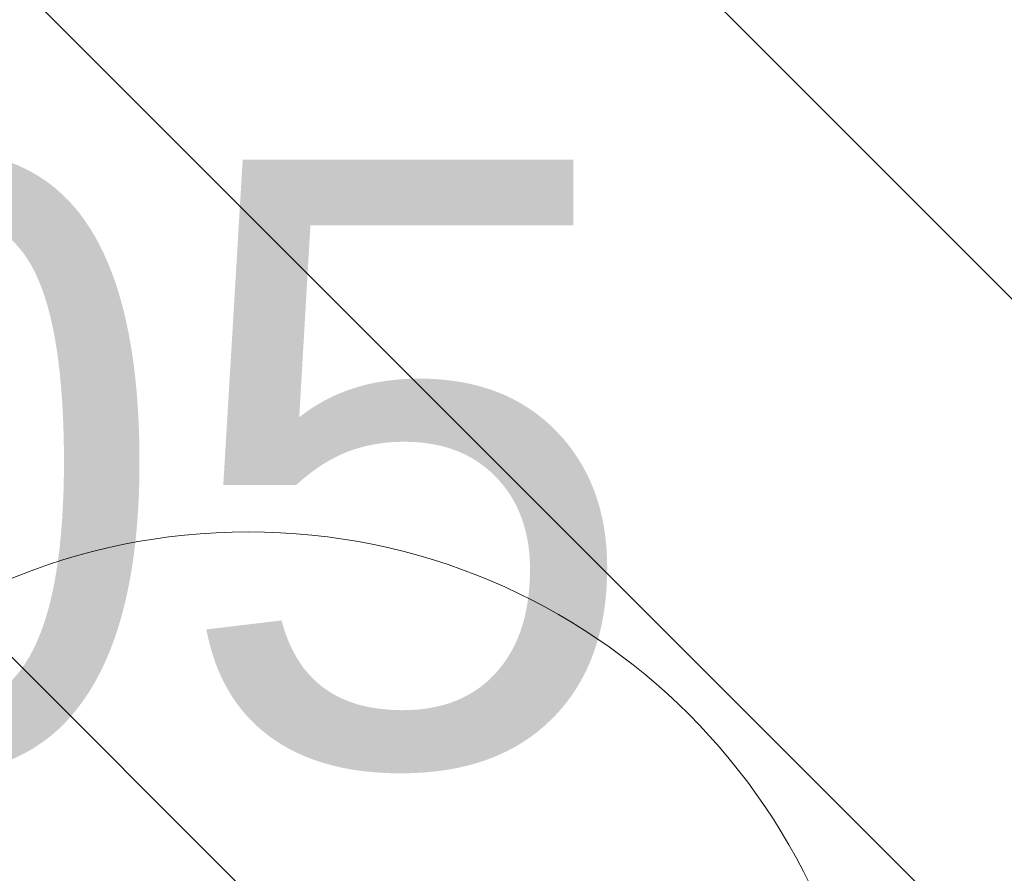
# Model space of a CAD drawing. Header units: metres. Extents: x 179483 to 180084, y 582739 to 582904.
# Tile 13 of 205: x 179669.52 to 179671.47, y 582798.27 to 582799.96. Entities that reach past the tile are written whole.
import ezdxf

# ---------------------------------------------------------------- set-up
doc = ezdxf.new("R2010")
doc.units = ezdxf.units.M
doc.layers.get('0').update_dxf_attribs({"linetype": 'CONTINUOUS', "lineweight": 9})
doc.layers.add('TA - VERDACHT_OBJECT', color=1, linetype='CONTINUOUS', lineweight=18)
doc.layers.add('TA - VRIJGEGEVEN TOT 4M-MV', color=3, linetype='CONTINUOUS', lineweight=18)
doc.styles.get("Standard").update_dxf_attribs({"font": 'arial.ttf'})

# ---------------------------------------------------------------- blocks, each defined once
blk = doc.blocks.new('Object')
at = {"lineweight": 20}
blk.add_circle((0, 0), 1.2358, dxfattribs=at)
at = {"color": 7}
blk.add_attdef('1', (-2.4803, 0.7741), '', height=1.2, dxfattribs=at)

msp = doc.modelspace()

# ---------------------------------------------------------------- hatches: boundary and pattern name
at = {"layer": 'TA - VRIJGEGEVEN TOT 4M-MV'}
h = msp.add_hatch(dxfattribs=at)
h.set_pattern_fill('ANSI31', color=256, scale=0.3, angle=90, style=0)
h.paths.add_polyline_path([(179698.6895, 582798.0823), (179673.5382, 582800.4016), (179660.7398, 582801.3596), (179663.0323, 582798.8985), (179668.8404, 582797.6078), (179675.1324, 582797.1238), (179680.08, 582796.5323), (179682.0995, 582799.3251), (179685.807, 582799.0706), (179685.2726, 582795.9538), (179685.7055, 582795.874), (179687.609, 582796.2634), (179694.1019, 582798.3312), (179702.384, 582797.3376), (179702.3919, 582797.4234)])

# ---------------------------------------------------------------- block references
at = {"layer": 'TA - VERDACHT_OBJECT', "linetype": 'ByBlock'}
msp.add_blockref('Object', (179669.97, 582797.71), dxfattribs=at).add_auto_attribs({'1': ' 105'})

doc.saveas('drawing.dxf')
